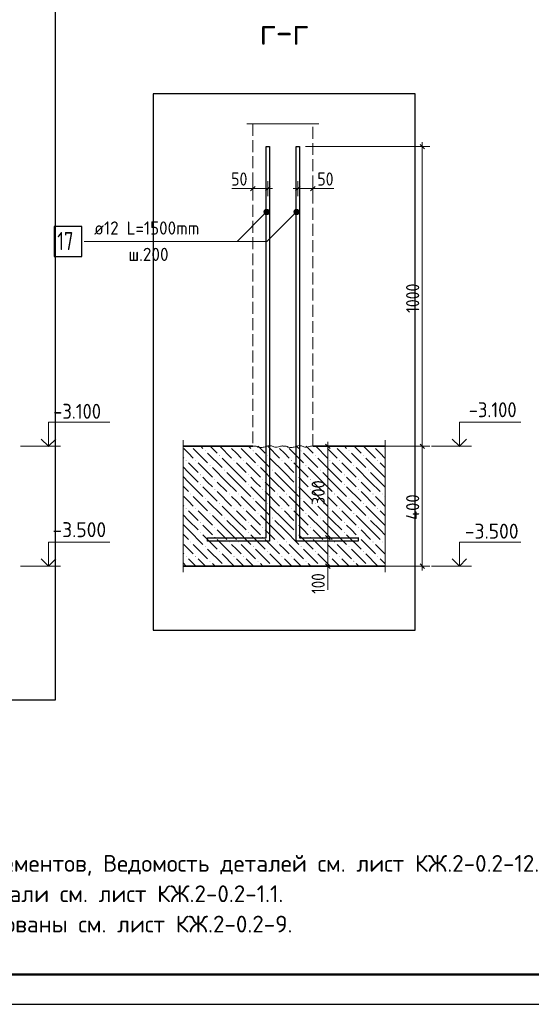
# Model space of a CAD drawing. Header units: millimetres. Extents: x 0 to 50400, y 0 to 35640.
# Tile 2 of 11: x 9668 to 19918, y 0 to 19714. Entities that reach past the tile are written whole.
import ezdxf

# ---------------------------------------------------------------- set-up
doc = ezdxf.new("R2010")
doc.units = ezdxf.units.MM
doc.linetypes.add('______2', pattern=[324, 240, -84])
for name, color, linetype, lineweight in [('Standard', 7, 'Continuous', 25), ('Выпуски арматуры Г-обр.', 52, 'Continuous', 25), ('ЖБ Пилон', 7, 'Continuous', 35), ('ЖБ Плита Фундамента верхний уровень', 7, 'Continuous', 35), ('ЖБ Стена верхний уровень', 7, 'Continuous', 35), ('Размерная выноска', 7, 'Continuous', 13), ('Размерная линия_ общее', 7, 'Continuous', 13)]:
    doc.layers.add(name, color=color, linetype=linetype, lineweight=lineweight)
doc.styles.add('ISOCPEUR', font='txt')

msp = doc.modelspace()

# ---------------------------------------------------------------- hatches: boundary and pattern name
at = {"layer": 'Standard', "linetype": 'Continuous', "lineweight": 13, "transparency": 33554687}
for points in [[(14654, 15826), (14578, 15902), (14564, 15878)], [(14654, 15826), (14564, 15878), (14630, 15812)], [(14630, 15812), (14564, 15878), (14564, 15851)], [(14630, 15812), (14564, 15851), (14602, 15812)], [(14602, 15812), (14564, 15851), (14578, 15826)], [(14668, 15851), (14602, 15916), (14578, 15902)], [(14668, 15851), (14578, 15902), (14654, 15826)], [(14668, 15878), (14630, 15916), (14602, 15916)], [(14668, 15878), (14602, 15916), (14668, 15851)], [(14630, 15916), (14668, 15878), (14654, 15902)], [(15254, 15826), (15178, 15902), (15164, 15878)], [(15254, 15826), (15164, 15878), (15230, 15812)], [(15230, 15812), (15164, 15878), (15164, 15851)], [(15230, 15812), (15164, 15851), (15202, 15812)], [(15202, 15812), (15164, 15851), (15178, 15826)], [(15268, 15851), (15202, 15916), (15178, 15902)], [(15268, 15851), (15178, 15902), (15254, 15826)], [(15268, 15878), (15230, 15916), (15202, 15916)], [(15268, 15878), (15202, 15916), (15268, 15851)], [(15230, 15916), (15268, 15878), (15254, 15902)]]:
    msp.add_hatch(color=7, dxfattribs=at).paths.add_polyline_path(points)
at = {"layer": 'ЖБ Плита Фундамента верхний уровень', "linetype": 'Continuous', "lineweight": 18, "transparency": 33554687}
for points in [[(13102, 11173), (13098, 11169), (13094, 11173)], [(13378, 11081), (13386, 11088), (13394, 11081), (13386, 11073)], [(13870, 11173), (13866, 11169), (13862, 11173)], [(14062, 11173), (14058, 11169), (14054, 11173)], [(14338, 11081), (14346, 11088), (14354, 11081), (14346, 11073)], [(14830, 11173), (14826, 11169), (14822, 11173)], [(15022, 11173), (15018, 11169), (15014, 11173)], [(15298, 11081), (15306, 11088), (15314, 11081), (15306, 11073)], [(15790, 11173), (15786, 11169), (15782, 11173)], [(15982, 11173), (15978, 11169), (15974, 11173)], [(16258, 11081), (16266, 11088), (16274, 11081), (16266, 11073)], [(16750, 11173), (16746, 11169), (16742, 11173)], [(16942, 11173), (16938, 11169), (16934, 11173)], [(12994, 10889), (13002, 10896), (13010, 10889), (13002, 10881)], [(13186, 10889), (13194, 10896), (13202, 10889), (13194, 10881)], [(13666, 10985), (13674, 10992), (13682, 10985), (13674, 10977)], [(13954, 10889), (13962, 10896), (13970, 10889), (13962, 10881)], [(14146, 10889), (14154, 10896), (14162, 10889), (14154, 10881)], [(14626, 10985), (14634, 10992), (14642, 10985), (14634, 10977)], [(14914, 10889), (14922, 10896), (14930, 10889), (14922, 10881)], [(15106, 10889), (15114, 10896), (15122, 10889), (15114, 10881)], [(15586, 10985), (15594, 10992), (15602, 10985), (15594, 10977)], [(15874, 10889), (15882, 10896), (15890, 10889), (15882, 10881)], [(16066, 10889), (16074, 10896), (16082, 10889), (16074, 10881)], [(16546, 10985), (16554, 10992), (16562, 10985), (16554, 10977)], [(16834, 10889), (16842, 10896), (16850, 10889), (16842, 10881)], [(13474, 10793), (13482, 10800), (13490, 10793), (13482, 10785)], [(13762, 10697), (13770, 10704), (13778, 10697), (13770, 10689)], [(14434, 10793), (14442, 10800), (14450, 10793), (14442, 10785)], [(14722, 10697), (14730, 10704), (14738, 10697), (14730, 10689)], [(15394, 10793), (15402, 10800), (15410, 10793), (15402, 10785)], [(15682, 10697), (15690, 10704), (15698, 10697), (15690, 10689)], [(16354, 10793), (16362, 10800), (16370, 10793), (16362, 10785)], [(16642, 10697), (16650, 10704), (16658, 10697), (16650, 10689)], [(13282, 10601), (13290, 10608), (13298, 10601), (13290, 10593)], [(13570, 10505), (13578, 10512), (13586, 10505), (13578, 10497)], [(14242, 10601), (14250, 10608), (14258, 10601), (14250, 10593)], [(14530, 10505), (14538, 10512), (14546, 10505), (14538, 10497)], [(15202, 10601), (15210, 10608), (15218, 10601), (15210, 10593)], [(15490, 10505), (15498, 10512), (15506, 10505), (15498, 10497)], [(16162, 10601), (16170, 10608), (16178, 10601), (16170, 10593)], [(16450, 10505), (16458, 10512), (16466, 10505), (16458, 10497)], [(13282, 10409), (13290, 10416), (13298, 10409), (13290, 10401)], [(13570, 10313), (13578, 10320), (13586, 10313), (13578, 10305)], [(14242, 10409), (14250, 10416), (14258, 10409), (14250, 10401)], [(14530, 10313), (14538, 10320), (14546, 10313), (14538, 10305)], [(15202, 10409), (15210, 10416), (15218, 10409), (15210, 10401)], [(15490, 10313), (15498, 10320), (15506, 10313), (15498, 10305)], [(16162, 10409), (16170, 10416), (16178, 10409), (16170, 10401)], [(16450, 10313), (16458, 10320), (16466, 10313), (16458, 10305)], [(13090, 10217), (13098, 10224), (13106, 10217), (13098, 10209)], [(13378, 10121), (13386, 10128), (13394, 10121), (13386, 10113)], [(13858, 10217), (13866, 10224), (13874, 10217), (13866, 10209)], [(14050, 10217), (14058, 10224), (14066, 10217), (14058, 10209)], [(14338, 10121), (14346, 10128), (14354, 10121), (14346, 10113)], [(14818, 10217), (14826, 10224), (14834, 10217), (14826, 10209)], [(15010, 10217), (15018, 10224), (15026, 10217), (15018, 10209)], [(15298, 10121), (15306, 10128), (15314, 10121), (15306, 10113)], [(15778, 10217), (15786, 10224), (15794, 10217), (15786, 10209)], [(15970, 10217), (15978, 10224), (15986, 10217), (15978, 10209)], [(16258, 10121), (16266, 10128), (16274, 10121), (16266, 10113)], [(16738, 10217), (16746, 10224), (16754, 10217), (16746, 10209)], [(16930, 10217), (16938, 10224), (16946, 10217), (16938, 10209)], [(12994, 9929), (13002, 9936), (13010, 9929), (13002, 9921)], [(13186, 9929), (13194, 9936), (13202, 9929), (13194, 9921)], [(13666, 10025), (13674, 10032), (13682, 10025), (13674, 10017)], [(13954, 9929), (13962, 9936), (13970, 9929), (13962, 9921)], [(14146, 9929), (14154, 9936), (14162, 9929), (14154, 9921)], [(14626, 10025), (14634, 10032), (14642, 10025), (14634, 10017)], [(14914, 9929), (14922, 9936), (14930, 9929), (14922, 9921)], [(15106, 9929), (15114, 9936), (15122, 9929), (15114, 9921)], [(15586, 10025), (15594, 10032), (15602, 10025), (15594, 10017)], [(15874, 9929), (15882, 9936), (15890, 9929), (15882, 9921)], [(16066, 9929), (16074, 9936), (16082, 9929), (16074, 9921)], [(16546, 10025), (16554, 10032), (16562, 10025), (16554, 10017)], [(16834, 9929), (16842, 9936), (16850, 9929), (16842, 9921)], [(13474, 9833), (13482, 9840), (13490, 9833), (13482, 9825)], [(13762, 9737), (13770, 9744), (13778, 9737), (13770, 9729)], [(14434, 9833), (14442, 9840), (14450, 9833), (14442, 9825)], [(14722, 9737), (14730, 9744), (14738, 9737), (14730, 9729)], [(15394, 9833), (15402, 9840), (15410, 9833), (15402, 9825)], [(15682, 9737), (15690, 9744), (15698, 9737), (15690, 9729)], [(16354, 9833), (16362, 9840), (16370, 9833), (16362, 9825)], [(16642, 9737), (16650, 9744), (16658, 9737), (16650, 9729)], [(13282, 9641), (13290, 9648), (13298, 9641), (13290, 9633)], [(13570, 9545), (13578, 9552), (13586, 9545), (13578, 9537)], [(14242, 9641), (14250, 9648), (14258, 9641), (14250, 9633)], [(14530, 9545), (14538, 9552), (14546, 9545), (14538, 9537)], [(15202, 9641), (15210, 9648), (15218, 9641), (15210, 9633)], [(15490, 9545), (15498, 9552), (15506, 9545), (15498, 9537)], [(16162, 9641), (16170, 9648), (16178, 9641), (16170, 9633)], [(16450, 9545), (16458, 9552), (16466, 9545), (16458, 9537)], [(13282, 9449), (13290, 9456), (13298, 9449), (13290, 9441)], [(13570, 9353), (13578, 9360), (13586, 9353), (13578, 9345)], [(14242, 9449), (14250, 9456), (14258, 9449), (14250, 9441)], [(14530, 9353), (14538, 9360), (14546, 9353), (14538, 9345)], [(15202, 9449), (15210, 9456), (15218, 9449), (15210, 9441)], [(15490, 9353), (15498, 9360), (15506, 9353), (15498, 9345)], [(16162, 9449), (16170, 9456), (16178, 9449), (16170, 9441)], [(16450, 9353), (16458, 9360), (16466, 9353), (16458, 9345)], [(13090, 9257), (13098, 9264), (13106, 9257), (13098, 9249)], [(13378, 9161), (13386, 9168), (13394, 9161), (13386, 9153)], [(13666, 9065), (13674, 9072), (13682, 9065), (13674, 9057)], [(13858, 9257), (13866, 9264), (13874, 9257), (13866, 9249)], [(14050, 9257), (14058, 9264), (14066, 9257), (14058, 9249)], [(14338, 9161), (14346, 9168), (14354, 9161), (14346, 9153)], [(14626, 9065), (14634, 9072), (14642, 9065), (14634, 9057)], [(14818, 9257), (14826, 9264), (14834, 9257), (14826, 9249)], [(15010, 9257), (15018, 9264), (15026, 9257), (15018, 9249)], [(15298, 9161), (15306, 9168), (15314, 9161), (15306, 9153)], [(15586, 9065), (15594, 9072), (15602, 9065), (15594, 9057)], [(15778, 9257), (15786, 9264), (15794, 9257), (15786, 9249)], [(15970, 9257), (15978, 9264), (15986, 9257), (15978, 9249)], [(16258, 9161), (16266, 9168), (16274, 9161), (16266, 9153)], [(16546, 9065), (16554, 9072), (16562, 9065), (16554, 9057)], [(16738, 9257), (16746, 9264), (16754, 9257), (16746, 9249)], [(16930, 9257), (16938, 9264), (16946, 9257), (16938, 9249)], [(12994, 8969), (13002, 8976), (13010, 8969), (13002, 8961)], [(13186, 8969), (13194, 8976), (13202, 8969), (13194, 8961)], [(13474, 8873), (13482, 8880), (13490, 8873), (13482, 8865)], [(13954, 8969), (13962, 8976), (13970, 8969), (13962, 8961)], [(14146, 8969), (14154, 8976), (14162, 8969), (14154, 8961)], [(14434, 8873), (14442, 8880), (14450, 8873), (14442, 8865)], [(14914, 8969), (14922, 8976), (14930, 8969), (14922, 8961)], [(15106, 8969), (15114, 8976), (15122, 8969), (15114, 8961)], [(15394, 8873), (15402, 8880), (15410, 8873), (15402, 8865)], [(15874, 8969), (15882, 8976), (15890, 8969), (15882, 8961)], [(16066, 8969), (16074, 8976), (16082, 8969), (16074, 8961)], [(16354, 8873), (16362, 8880), (16370, 8873), (16362, 8865)], [(16834, 8969), (16842, 8976), (16850, 8969), (16842, 8961)], [(13762, 8777), (13770, 8784), (13778, 8777), (13774, 8773), (13766, 8773)], [(14722, 8777), (14730, 8784), (14738, 8777), (14734, 8773), (14726, 8773)], [(15682, 8777), (15690, 8784), (15698, 8777), (15694, 8773), (15686, 8773)], [(16642, 8777), (16650, 8784), (16658, 8777), (16654, 8773), (16646, 8773)]]:
    msp.add_hatch(color=7, dxfattribs=at).paths.add_polyline_path(points, flags=16)

# ---------------------------------------------------------------- linework, layer by layer
at = {"layer": 'Standard', "color": 7, "linetype": 'Continuous', "lineweight": 13, "transparency": 33554687}
for p, q in [((14578, 15902), (14578, 15902)), ((14578, 15826), (14578, 15826)), ((14654, 15902), (14654, 15902)), ((14654, 15826), (14654, 15826)), ((15178, 15902), (15178, 15902)), ((15178, 15826), (15178, 15826)), ((15254, 15902), (15254, 15902)), ((15254, 15826), (15254, 15826)), ((10485, 11173), (9685, 11173)), ((18717, 11173), (17917, 11173)), ((10485, 8773), (9685, 8773)), ((18717, 8773), (17917, 8773))]:
    msp.add_line(p, q, dxfattribs=at)
at = {"layer": 'Standard', "color": 7, "linetype": 'Continuous', "lineweight": 18, "transparency": 33554687}
msp.add_line((15540, 11178), (15540, 11178), dxfattribs=at)
at = {"layer": 'Standard', "color": 7, "linetype": 'Continuous', "lineweight": 25, "transparency": 33554687}
msp.add_lwpolyline([(0, 0), (50400, 0), (50400, 35640), (0, 35640), (0, 0)], close=True, dxfattribs=at)
at = {"layer": 'Standard', "color": 7, "linetype": 'Continuous', "lineweight": 50, "transparency": 33554687}
msp.add_lwpolyline([(2400, 35040), (49800, 35040), (49800, 600), (2400, 600), (2400, 35040)], close=True, dxfattribs=at)
at = {"layer": 'Standard', "color": 254, "linetype": 'Continuous', "lineweight": 25, "true_color": 0xc4c4ff, "transparency": 33554687}
for points in [[(4021, 6093), (10387, 6093), (10387, 20250), (4021, 20250), (4021, 6093)], [(12341, 7489), (17591, 7489), (17591, 18228), (12341, 18228), (12341, 7489)]]:
    msp.add_lwpolyline(points, dxfattribs=at)
at = {"layer": 'Standard', "color": 7, "linetype": 'Continuous', "lineweight": 13, "transparency": 33554687}
for points in [[(14616, 15864), (14022, 15270), (10961, 15270)], [(15216, 15864), (14622, 15270), (13722, 15270)], [(10245, 11173), (10245, 11653), (11473, 11653)], [(18477, 11173), (18477, 11653), (19705, 11653)], [(10245, 8773), (10245, 9253), (11473, 9253)], [(18477, 8773), (18477, 9253), (19705, 9253)]]:
    msp.add_lwpolyline(points, dxfattribs=at)
at = {"layer": 'Standard', "color": 7, "linetype": 'Continuous', "lineweight": 35, "transparency": 33554687}
for points in [[(10099, 11318), (10245, 11173), (10390, 11318)], [(18331, 11318), (18477, 11173), (18622, 11318)], [(10099, 8918), (10245, 8773), (10390, 8918)], [(18331, 8918), (18477, 8773), (18622, 8918)]]:
    msp.add_lwpolyline(points, dxfattribs=at)
at = {"layer": 'Standard', "color": 7, "linetype": 'Continuous', "lineweight": 18, "transparency": 33554687}
for points in [[(14340, 11178), (14362, 11178), (14386, 11177), (14407, 11173), (14425, 11166), (14440, 11158), (14457, 11152), (14479, 11148), (14503, 11146), (14526, 11148), (14548, 11152), (14569, 11157), (14587, 11164), (14604, 11171), (14620, 11177), (14641, 11183), (14664, 11186), (14688, 11185), (14711, 11182), (14728, 11176), (14744, 11168), (14761, 11161), (14781, 11156), (14805, 11155), (14829, 11158), (14850, 11163), (14870, 11168), (14891, 11173), (14911, 11177), (14935, 11180), (14940, 11180)], [(14940, 11178), (14962, 11178), (14986, 11177), (15007, 11173), (15025, 11166), (15040, 11158), (15057, 11152), (15079, 11148), (15103, 11146), (15126, 11148), (15148, 11152), (15169, 11157), (15187, 11164), (15204, 11171), (15220, 11177), (15241, 11183), (15264, 11186), (15288, 11185), (15311, 11182), (15328, 11176), (15344, 11168), (15361, 11161), (15381, 11156), (15405, 11155), (15429, 11158), (15450, 11163), (15470, 11168), (15491, 11173), (15511, 11177), (15535, 11180), (15540, 11180)]]:
    msp.add_lwpolyline(points, dxfattribs=at)
at = {"layer": 'Standard', "color": 7, "linetype": 'Continuous', "lineweight": 13, "transparency": 33554687}
for centre in [(14616, 15864), (15216, 15864)]:
    msp.add_circle(centre, 54, dxfattribs=at)
at = {"layer": 'Выпуски арматуры Г-обр.', "color": 7, "linetype": 'Continuous', "lineweight": 25, "transparency": 33554687}
for points in [[(14676, 17173), (14676, 9271), (13434, 9271), (13434, 9343), (14604, 9343), (14604, 17173), (14676, 17173)], [(15276, 17173), (15276, 9343), (16446, 9343), (16446, 9271), (15204, 9271), (15204, 17173), (15276, 17173)], [(10361, 14970), (10913, 14970), (10913, 15570), (10361, 15570), (10361, 14970)]]:
    msp.add_lwpolyline(points, dxfattribs=at)
at = {"layer": 'ЖБ Плита Фундамента верхний уровень', "color": 7, "linetype": 'Continuous', "lineweight": 35, "transparency": 33554687}
for p, q in [((14340, 11173), (12941, 11173)), ((16991, 11173), (15540, 11173)), ((12941, 8773), (16991, 8773))]:
    msp.add_line(p, q, dxfattribs=at)
at = {"layer": 'ЖБ Плита Фундамента верхний уровень', "color": 252, "linetype": 'Continuous', "lineweight": 18, "true_color": 0x8f8f8f, "transparency": 33554687}
for p, q in [((13050, 11033), (12954, 11129)), ((13146, 11129), (13434, 10841)), ((13294, 11173), (13338, 11129)), ((13486, 11173), (13626, 11033)), ((13678, 11173), (13914, 10937)), ((14010, 11033), (13914, 11129)), ((14106, 11129), (14394, 10841)), ((14254, 11173), (14298, 11129)), ((14446, 11173), (14586, 11033)), ((14638, 11173), (14874, 10937)), ((14970, 11033), (14874, 11129)), ((15066, 11129), (15354, 10841)), ((15214, 11173), (15258, 11129)), ((15406, 11173), (15546, 11033)), ((15598, 11173), (15834, 10937)), ((15930, 11033), (15834, 11129)), ((16026, 11129), (16314, 10841)), ((16174, 11173), (16218, 11129)), ((16366, 11173), (16506, 11033)), ((16558, 11173), (16794, 10937)), ((16890, 11033), (16794, 11129)), ((16986, 11129), (16991, 11124)), ((12941, 10950), (12954, 10937)), ((13146, 10937), (13050, 11033)), ((13434, 11033), (13722, 10745)), ((14010, 10649), (13722, 10937)), ((14106, 10937), (14010, 11033)), ((14394, 11033), (14682, 10745)), ((14970, 10649), (14682, 10937)), ((15066, 10937), (14970, 11033)), ((15354, 11033), (15642, 10745)), ((15930, 10649), (15642, 10937)), ((16026, 10937), (15930, 11033)), ((16314, 11033), (16602, 10745)), ((16890, 10649), (16602, 10937)), ((16986, 10937), (16890, 11033)), ((13050, 10649), (12941, 10758)), ((13050, 10841), (13242, 10649)), ((13050, 10649), (13242, 10457)), ((13242, 10841), (13530, 10553)), ((13818, 10457), (13530, 10745)), ((13818, 10649), (14010, 10457)), ((14010, 10841), (14202, 10649)), ((14010, 10649), (14202, 10457)), ((14202, 10841), (14490, 10553)), ((14778, 10457), (14490, 10745)), ((14778, 10649), (14970, 10457)), ((14970, 10841), (15162, 10649)), ((14970, 10649), (15162, 10457)), ((15162, 10841), (15450, 10553)), ((15738, 10457), (15450, 10745)), ((15738, 10649), (15930, 10457)), ((15930, 10841), (16122, 10649)), ((15930, 10649), (16122, 10457)), ((16122, 10841), (16410, 10553)), ((16698, 10457), (16410, 10745)), ((16698, 10649), (16890, 10457)), ((16890, 10841), (16991, 10740)), ((16890, 10649), (16991, 10548)), ((12941, 10566), (13050, 10457)), ((13050, 10457), (13338, 10169)), ((13434, 10457), (13338, 10553)), ((13530, 10361), (13434, 10457)), ((13626, 10457), (13818, 10265)), ((13818, 10457), (14010, 10265)), ((14010, 10457), (14298, 10169)), ((14394, 10457), (14298, 10553)), ((14490, 10361), (14394, 10457)), ((14586, 10457), (14778, 10265)), ((14778, 10457), (14970, 10265)), ((14970, 10457), (15258, 10169)), ((15354, 10457), (15258, 10553)), ((15450, 10361), (15354, 10457)), ((15546, 10457), (15738, 10265)), ((15738, 10457), (15930, 10265)), ((15930, 10457), (16218, 10169)), ((16314, 10457), (16218, 10553)), ((16410, 10361), (16314, 10457)), ((16506, 10457), (16698, 10265)), ((16698, 10457), (16890, 10265)), ((16890, 10457), (16991, 10356)), ((12941, 10374), (13050, 10265)), ((13338, 10361), (13626, 10073)), ((13626, 10265), (13914, 9977)), ((14298, 10361), (14586, 10073)), ((14586, 10265), (14874, 9977)), ((15258, 10361), (15546, 10073)), ((15546, 10265), (15834, 9977)), ((16218, 10361), (16506, 10073)), ((16506, 10265), (16794, 9977)), ((13050, 10073), (12954, 10169)), ((13146, 9977), (13050, 10073)), ((13146, 10169), (13434, 9881)), ((13434, 10073), (13722, 9785)), ((14010, 10073), (13914, 10169)), ((14106, 9977), (14010, 10073)), ((14106, 10169), (14394, 9881)), ((14394, 10073), (14682, 9785)), ((14970, 10073), (14874, 10169)), ((15066, 9977), (14970, 10073)), ((15066, 10169), (15354, 9881)), ((15354, 10073), (15642, 9785)), ((15930, 10073), (15834, 10169)), ((16026, 9977), (15930, 10073)), ((16026, 10169), (16314, 9881)), ((16314, 10073), (16602, 9785)), ((16890, 10073), (16794, 10169)), ((16986, 9977), (16890, 10073)), ((16986, 10169), (16991, 10164)), ((12941, 9990), (12954, 9977)), ((13050, 9881), (13242, 9689)), ((13242, 9881), (13530, 9593)), ((14010, 9689), (13722, 9977)), ((14010, 9881), (14202, 9689)), ((14202, 9881), (14490, 9593)), ((14970, 9689), (14682, 9977)), ((14970, 9881), (15162, 9689)), ((15162, 9881), (15450, 9593)), ((15930, 9689), (15642, 9977)), ((15930, 9881), (16122, 9689)), ((16122, 9881), (16410, 9593)), ((16890, 9689), (16602, 9977)), ((16890, 9881), (16991, 9780)), ((13050, 9689), (12941, 9798)), ((13050, 9689), (13242, 9497)), ((13818, 9497), (13530, 9785)), ((13818, 9689), (14010, 9497)), ((14010, 9689), (14202, 9497)), ((14778, 9497), (14490, 9785)), ((14778, 9689), (14970, 9497)), ((14970, 9689), (15162, 9497)), ((15738, 9497), (15450, 9785)), ((15738, 9689), (15930, 9497)), ((15930, 9689), (16122, 9497)), ((16698, 9497), (16410, 9785)), ((16698, 9689), (16890, 9497)), ((16890, 9689), (16991, 9588)), ((12941, 9606), (13050, 9497)), ((13050, 9497), (13338, 9209)), ((13434, 9497), (13338, 9593)), ((13530, 9401), (13434, 9497)), ((13626, 9497), (13818, 9305)), ((13818, 9497), (14010, 9305)), ((14010, 9497), (14298, 9209)), ((14394, 9497), (14298, 9593)), ((14490, 9401), (14394, 9497)), ((14586, 9497), (14778, 9305)), ((14778, 9497), (14970, 9305)), ((14970, 9497), (15258, 9209)), ((15354, 9497), (15258, 9593)), ((15450, 9401), (15354, 9497)), ((15546, 9497), (15738, 9305)), ((15738, 9497), (15930, 9305)), ((15930, 9497), (16218, 9209)), ((16314, 9497), (16218, 9593)), ((16410, 9401), (16314, 9497)), ((16506, 9497), (16698, 9305)), ((16698, 9497), (16890, 9305)), ((16890, 9497), (16991, 9396)), ((12941, 9414), (13050, 9305)), ((13338, 9401), (13626, 9113)), ((13626, 9305), (13914, 9017)), ((14298, 9401), (14586, 9113)), ((14586, 9305), (14874, 9017)), ((15258, 9401), (15546, 9113)), ((15546, 9305), (15834, 9017)), ((16218, 9401), (16506, 9113)), ((16506, 9305), (16794, 9017)), ((13050, 9113), (12954, 9209)), ((13146, 9017), (13050, 9113)), ((13146, 9209), (13434, 8921)), ((13434, 9113), (13722, 8825)), ((14010, 9113), (13914, 9209)), ((14106, 9017), (14010, 9113)), ((14106, 9209), (14394, 8921)), ((14394, 9113), (14682, 8825)), ((14970, 9113), (14874, 9209)), ((15066, 9017), (14970, 9113)), ((15066, 9209), (15354, 8921)), ((15354, 9113), (15642, 8825)), ((15930, 9113), (15834, 9209)), ((16026, 9017), (15930, 9113)), ((16026, 9209), (16314, 8921)), ((16314, 9113), (16602, 8825)), ((16890, 9113), (16794, 9209)), ((16986, 9017), (16890, 9113)), ((16986, 9209), (16991, 9204)), ((12941, 9030), (12954, 9017)), ((13050, 8921), (13198, 8773)), ((13242, 8921), (13390, 8773)), ((13966, 8773), (13722, 9017)), ((14010, 8921), (14158, 8773)), ((14202, 8921), (14350, 8773)), ((14926, 8773), (14682, 9017)), ((14970, 8921), (15118, 8773)), ((15162, 8921), (15310, 8773)), ((15886, 8773), (15642, 9017)), ((15930, 8921), (16078, 8773)), ((16122, 8921), (16270, 8773)), ((16846, 8773), (16602, 9017)), ((16890, 8921), (16991, 8820)), ((13006, 8773), (12941, 8838)), ((13582, 8773), (13530, 8825)), ((14542, 8773), (14490, 8825)), ((15502, 8773), (15450, 8825)), ((16462, 8773), (16410, 8825))]:
    msp.add_line(p, q, dxfattribs=at)
at = {"layer": 'ЖБ Стена верхний уровень', "color": 253, "linetype": '______2', "lineweight": 18, "true_color": 0xa0a0a0, "transparency": 33554687}
for p, q in [((14340, 17628), (14340, 11173)), ((15540, 11173), (15540, 17628))]:
    msp.add_line(p, q, dxfattribs=at)
at = {"layer": 'Размерная выноска', "color": 7, "linetype": 'Continuous', "lineweight": 13, "transparency": 33554687}
for p, q in [((15660, 17628), (14220, 17628)), ((12941, 11293), (12941, 8653)), ((16991, 8653), (16991, 11293))]:
    msp.add_line(p, q, dxfattribs=at)
at = {"layer": 'Размерная линия_ общее', "color": 7, "linetype": 'Continuous', "lineweight": 13, "transparency": 33554687}
for p, q in [((17733, 17173), (15396, 17173)), ((17733, 17173), (17583, 17173)), ((17733, 17173), (17733, 17263)), ((17733, 17173), (17883, 17173)), ((17733, 11173), (17733, 17173)), ((14340, 16332), (14340, 16482)), ((14640, 16332), (14640, 16482)), ((15240, 16332), (15240, 16482)), ((15540, 16332), (15540, 16482)), ((14340, 16332), (13920, 16332)), ((14340, 16332), (14250, 16332)), ((14340, 16332), (14340, 16182)), ((14340, 16332), (14640, 16332)), ((14640, 16332), (14640, 16182)), ((14640, 16332), (14730, 16332)), ((15240, 16332), (15150, 16332)), ((15240, 16332), (15240, 16182)), ((15540, 16332), (15240, 16332)), ((15540, 16332), (15960, 16332)), ((15540, 16332), (15540, 16182)), ((15540, 16332), (15630, 16332)), ((15840, 11173), (15840, 11263)), ((15840, 11173), (15690, 11173)), ((15840, 11173), (15990, 11173)), ((15840, 11173), (15840, 11173)), ((15840, 9343), (15840, 11173)), ((17733, 11173), (17583, 11173)), ((17733, 11173), (17883, 11173)), ((15840, 9343), (15690, 9343)), ((15840, 9343), (15990, 9343)), ((15840, 9343), (16185, 9343)), ((15840, 8773), (15840, 9343)), ((15840, 8773), (15690, 8773)), ((15840, 8773), (15840, 8299)), ((15840, 8773), (15990, 8773)), ((15840, 8773), (16138, 8773)), ((15840, 8773), (15840, 8683)), ((17733, 8773), (16970, 8773)), ((17733, 8773), (17583, 8773)), ((17733, 8773), (17883, 8773)), ((17733, 8773), (17733, 8683))]:
    msp.add_line(p, q, dxfattribs=at)
at = {"layer": 'Размерная линия_ общее', "color": 7, "linetype": 'Continuous', "lineweight": 25, "transparency": 33554687}
for p, q in [((17778, 17128), (17688, 17218)), ((14295, 16287), (14385, 16377)), ((14595, 16287), (14685, 16377)), ((15285, 16377), (15195, 16287)), ((15585, 16377), (15495, 16287)), ((15885, 11128), (15795, 11218)), ((17778, 11128), (17688, 11218)), ((15885, 9298), (15795, 9388)), ((15885, 8728), (15795, 8818)), ((17778, 8728), (17688, 8818))]:
    msp.add_line(p, q, dxfattribs=at)
at = {"layer": 'Размерная линия_ общее', "color": 7, "linetype": 'Continuous', "lineweight": 13, "transparency": 33554687}
for points in [[(17733, 11173), (17713, 11173), (17713, 11173), (16429, 11173)], [(17733, 8773), (17733, 9601), (17733, 9601), (17733, 11173)]]:
    msp.add_lwpolyline(points, dxfattribs=at)

# ---------------------------------------------------------------- texts
at = {"layer": 'Standard', "color": 7, "linetype": 'Continuous', "lineweight": 50, "transparency": 33554687, "insert": (14478, 19211), "char_height": 540, "width": 1379.43, "attachment_point": 7, "style": 'ISOCPEUR'}
msp.add_mtext('\\W0.91;г-г', dxfattribs=at)
at = {"layer": 'Standard', "color": 7, "linetype": 'Continuous', "lineweight": 13, "transparency": 33554687, "insert": (4955, 2989), "char_height": 336, "width": 15176.28, "attachment_point": 1, "line_spacing_factor": 1.084337}
msp.add_mtext('\\A1;{\\fISOCPEUR|i0|b0;\\H335.999994;\\W1.000000;\\C7;1. Спецификацию элементов, Ведомость деталей см. лист КЖ.2-0.2-12.}\\P{\\fISOCPEUR|i0|b0;\\H335.999994;\\W1.000000;\\C7;Ведомость расхода стали см. лист КЖ.2-0.2-1.1.}\\P{\\fISOCPEUR|i0|b0;\\H335.999994;\\W1.000000;\\C7;2. Сечения замаркированы см. лист КЖ.2-0.2-9.}\\P', dxfattribs=at)
at = {"layer": 'Выпуски арматуры Г-обр.', "color": 7, "linetype": 'Continuous', "lineweight": 13, "transparency": 33554687, "attachment_point": 7, "style": 'ISOCPEUR'}
for s, insert, char_height, width in [('\\W0.94;ø12 L=1500mm ', (11159, 15411), 264, 2525.25), ('\\W0.75;17', (10421, 15102), 360, 566.73), ('\\W0.95;ш.200 ', (11845, 14883), 264, 1154.56)]:
    msp.add_mtext(s, dxfattribs=dict(at, insert=insert, char_height=char_height, width=width))
at = {"layer": 'ЖБ Пилон', "color": 7, "linetype": 'Continuous', "lineweight": 25, "transparency": 33554687, "char_height": 300, "attachment_point": 7, "style": 'ISOCPEUR'}
for s, insert, width in [('\\W0.90;-3.100', (10339, 11723), 1214.13), ('\\W0.90;-3.100', (18665, 11754), 1214.13), ('\\W0.95;-3.500', (10324, 9353), 1281.45), ('\\W0.95;-3.500', (18586, 9323), 1281.45)]:
    msp.add_mtext(s, dxfattribs=dict(at, insert=insert, width=width))
at = {"layer": 'Размерная линия_ общее', "color": 7, "linetype": 'Continuous', "lineweight": 25, "transparency": 33554687, "char_height": 264, "attachment_point": 7, "style": 'ISOCPEUR'}
for insert, width in [((13905, 16392), 484.71), ((15631, 16392), 484.72)]:
    msp.add_mtext('\\W0.87;50', dxfattribs=dict(at, insert=insert, width=width))
at = {"layer": 'Размерная линия_ общее', "color": 7, "linetype": 'Continuous', "lineweight": 25, "transparency": 33554687, "char_height": 264, "attachment_point": 7, "rotation": 90, "style": 'ISOCPEUR'}
for s, insert, width in [('\\W0.87;1000', (17673, 13843), 800.29), ('\\W0.91;300', (15780, 9994), 674.39), ('\\W0.92;400', (17673, 9696), 701.33), ('\\W0.83;100', (15780, 8220), 610.29)]:
    msp.add_mtext(s, dxfattribs=dict(at, insert=insert, width=width))

doc.saveas('drawing.dxf')
